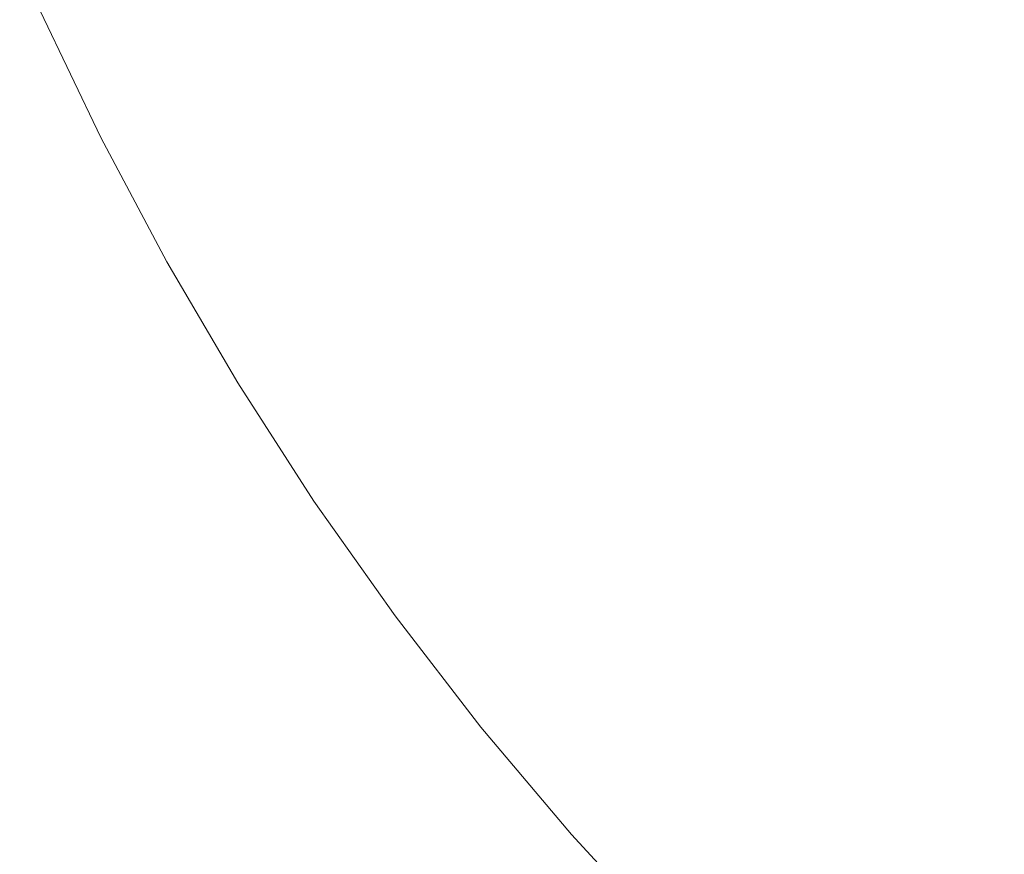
# Model space of a CAD drawing. Header units: centimetres. Extents: x -26 to 27.3, y -25.3 to -23.5.
# Tile 63 of 200: x -8.1659 to -8.0766, y -24.9599 to -24.8843. Entities that reach past the tile are written whole.
import ezdxf

# ---------------------------------------------------------------- set-up
doc = ezdxf.new("R2010")
doc.units = ezdxf.units.CM
doc.header["$LTSCALE"] = 2.54
doc.layers.add('Lucido design-1', color=7, linetype='Continuous')

# ---------------------------------------------------------------- blocks, each defined once
blk = doc.blocks.new('Gruppo-4-1')
at = {"color": 7, "linetype": 'Continuous', "lineweight": 9}
blk.add_3dface([(-25.890647, -23.559888, -349.282667), (-25.890647, -25.159888, -349.282667), (27.209353, -25.159888, -349.282667), (27.209353, -23.559888, -349.282667)], dxfattribs=at)
for points, invisible_edges in [([(-25.890647, -25.159888, -350.082667), (-8.169014, -24.871745, -350.082667), (-8.164016, -24.883458, -350.082667)], 9), ([(-8.139994, -24.885606, -350.080489), (-8.145105, -24.87491, -350.080489), (-8.141443, -24.873255, -350.07955), (-8.136405, -24.883797, -350.07955)], 15), ([(-8.114096, -24.884714, -350.072442), (-8.119192, -24.875118, -350.072442), (-8.115935, -24.873476, -350.070559), (-8.110911, -24.882935, -350.070559)], 15), ([(-8.143616, -24.887433, -350.081263), (-8.148802, -24.876581, -350.081263), (-8.145105, -24.87491, -350.080489), (-8.139994, -24.885606, -350.080489)], 15), ([(-8.117348, -24.886531, -350.074176), (-8.122519, -24.876795, -350.074176), (-8.119192, -24.875118, -350.072442), (-8.114096, -24.884714, -350.072442)], 15), ([(-8.093826, -24.88499, -350.061601), (-8.098952, -24.876254, -350.061601), (-8.096181, -24.874706, -350.059026), (-8.091123, -24.883326, -350.059026)], 15), ([(-8.07614, -24.88526, -350.047528), (-8.081294, -24.877274, -350.047528), (-8.079102, -24.875924, -350.044379), (-8.074007, -24.883818, -350.044379)], 15), ([(-8.147268, -24.889274, -350.081869), (-8.152528, -24.878266, -350.081869), (-8.148802, -24.876581, -350.081263), (-8.143616, -24.887433, -350.081263)], 15), ([(-8.120663, -24.888382, -350.075757), (-8.125909, -24.878505, -350.075757), (-8.122519, -24.876795, -350.074176), (-8.117348, -24.886531, -350.074176)], 15), ([(-8.096618, -24.88671, -350.064046), (-8.101815, -24.877854, -350.064046), (-8.098952, -24.876254, -350.061601), (-8.093826, -24.88499, -350.061601)], 15), ([(-8.099496, -24.888482, -350.066356), (-8.104766, -24.879502, -350.066356), (-8.101815, -24.877854, -350.064046), (-8.096618, -24.88671, -350.064046)], 15), ([(-8.07838, -24.886773, -350.050572), (-8.083596, -24.878691, -350.050572), (-8.081294, -24.877274, -350.047528), (-8.07614, -24.88526, -350.047528)], 15), ([(-8.150942, -24.891126, -350.082305), (-8.156277, -24.87996, -350.082305), (-8.152528, -24.878266, -350.081869), (-8.147268, -24.889274, -350.081869)], 15), ([(-8.124034, -24.890266, -350.077181), (-8.129357, -24.880243, -350.077181), (-8.125909, -24.878505, -350.075757), (-8.120663, -24.888382, -350.075757)], 15), ([(-8.080723, -24.888357, -350.053507), (-8.086004, -24.880174, -350.053507), (-8.083596, -24.878691, -350.050572), (-8.07838, -24.886773, -350.050572)], 15), ([(-8.102456, -24.890304, -350.068529), (-8.1078, -24.881197, -350.068529), (-8.104766, -24.879502, -350.066356), (-8.099496, -24.888482, -350.066356)], 15), ([(-8.154632, -24.892986, -350.082572), (-8.160043, -24.881663, -350.082572), (-8.156277, -24.87996, -350.082305), (-8.150942, -24.891126, -350.082305)], 15), ([(-8.127457, -24.892178, -350.078446), (-8.132858, -24.882008, -350.078446), (-8.129357, -24.880243, -350.077181), (-8.124034, -24.890266, -350.077181)], 15), ([(-8.083165, -24.890008, -350.056326), (-8.088514, -24.88172, -350.056326), (-8.086004, -24.880174, -350.053507), (-8.080723, -24.888357, -350.053507)], 15), ([(-8.105491, -24.892172, -350.070559), (-8.110911, -24.882935, -350.070559), (-8.1078, -24.881197, -350.068529), (-8.102456, -24.890304, -350.068529)], 15), ([(-8.158525, -24.894949, -350.082667), (-8.164016, -24.883458, -350.082667), (-8.160043, -24.881663, -350.082572), (-8.154632, -24.892986, -350.082572)], 14), ([(-8.130925, -24.894115, -350.07955), (-8.136405, -24.883797, -350.07955), (-8.132858, -24.882008, -350.078446), (-8.127457, -24.892178, -350.078446)], 15), ([(-8.085703, -24.891723, -350.059026), (-8.091123, -24.883326, -350.059026), (-8.088514, -24.88172, -350.056326), (-8.083165, -24.890008, -350.056326)], 15), ([(-8.108597, -24.894085, -350.072442), (-8.114096, -24.884714, -350.072442), (-8.110911, -24.882935, -350.070559), (-8.105491, -24.892172, -350.070559)], 15), ([(-25.890647, -25.159888, -350.082667), (-8.164016, -24.883458, -350.082667), (-8.158525, -24.894949, -350.082667)], 9), ([(-8.134433, -24.896075, -350.080489), (-8.139994, -24.885606, -350.080489), (-8.136405, -24.883797, -350.07955), (-8.130925, -24.894115, -350.07955)], 15), ([(-8.088333, -24.8935, -350.061601), (-8.093826, -24.88499, -350.061601), (-8.091123, -24.883326, -350.059026), (-8.085703, -24.891723, -350.059026)], 15), ([(-8.111769, -24.896038, -350.074176), (-8.117348, -24.886531, -350.074176), (-8.114096, -24.884714, -350.072442), (-8.108597, -24.894085, -350.072442)], 15), ([(-8.09105, -24.895337, -350.064046), (-8.096618, -24.88671, -350.064046), (-8.093826, -24.88499, -350.061601), (-8.088333, -24.8935, -350.061601)], 15), ([(-8.137975, -24.898054, -350.081263), (-8.143616, -24.887433, -350.081263), (-8.139994, -24.885606, -350.080489), (-8.134433, -24.896075, -350.080489)], 15), ([(-8.072826, -24.894627, -350.050572), (-8.07838, -24.886773, -350.050572), (-8.07614, -24.88526, -350.047528), (-8.070652, -24.893019, -350.047528)], 15), ([(-8.115002, -24.898029, -350.075757), (-8.120663, -24.888382, -350.075757), (-8.117348, -24.886531, -350.074176), (-8.111769, -24.896038, -350.074176)], 15), ([(-8.093851, -24.89723, -350.066356), (-8.099496, -24.888482, -350.066356), (-8.096618, -24.88671, -350.064046), (-8.09105, -24.895337, -350.064046)], 15), ([(-8.075099, -24.896308, -350.053507), (-8.080723, -24.888357, -350.053507), (-8.07838, -24.886773, -350.050572), (-8.072826, -24.894627, -350.050572)], 15), ([(-8.141545, -24.900048, -350.081869), (-8.147268, -24.889274, -350.081869), (-8.143616, -24.887433, -350.081263), (-8.137975, -24.898054, -350.081263)], 15), ([(-8.11829, -24.900054, -350.077181), (-8.124034, -24.890266, -350.077181), (-8.120663, -24.888382, -350.075757), (-8.115002, -24.898029, -350.075757)], 15), ([(-8.09673, -24.899176, -350.068529), (-8.102456, -24.890304, -350.068529), (-8.099496, -24.888482, -350.066356), (-8.093851, -24.89723, -350.066356)], 15), ([(-8.077469, -24.898061, -350.056326), (-8.083165, -24.890008, -350.056326), (-8.080723, -24.888357, -350.053507), (-8.075099, -24.896308, -350.053507)], 15), ([(-8.145137, -24.902055, -350.082305), (-8.150942, -24.891126, -350.082305), (-8.147268, -24.889274, -350.081869), (-8.141545, -24.900048, -350.081869)], 15), ([(-8.121629, -24.902109, -350.078446), (-8.127457, -24.892178, -350.078446), (-8.124034, -24.890266, -350.077181), (-8.11829, -24.900054, -350.077181)], 15), ([(-8.099683, -24.901171, -350.070559), (-8.105491, -24.892172, -350.070559), (-8.102456, -24.890304, -350.068529), (-8.09673, -24.899176, -350.068529)], 15), ([(-8.079932, -24.899883, -350.059026), (-8.085703, -24.891723, -350.059026), (-8.083165, -24.890008, -350.056326), (-8.077469, -24.898061, -350.056326)], 15), ([(-8.148745, -24.90407, -350.082572), (-8.154632, -24.892986, -350.082572), (-8.150942, -24.891126, -350.082305), (-8.145137, -24.902055, -350.082305)], 15), ([(-8.082484, -24.90177, -350.061601), (-8.088333, -24.8935, -350.061601), (-8.085703, -24.891723, -350.059026), (-8.079932, -24.899883, -350.059026)], 15), ([(-8.152551, -24.906196, -350.082667), (-8.158525, -24.894949, -350.082667), (-8.154632, -24.892986, -350.082572), (-8.148745, -24.90407, -350.082572)], 14), ([(-8.125012, -24.904192, -350.07955), (-8.130925, -24.894115, -350.07955), (-8.127457, -24.892178, -350.078446), (-8.121629, -24.902109, -350.078446)], 15), ([(-8.102705, -24.903214, -350.072442), (-8.108597, -24.894085, -350.072442), (-8.105491, -24.892172, -350.070559), (-8.099683, -24.901171, -350.070559)], 15), ([(-8.085121, -24.90372, -350.064046), (-8.09105, -24.895337, -350.064046), (-8.088333, -24.8935, -350.061601), (-8.082484, -24.90177, -350.061601)], 15), ([(-8.128434, -24.906299, -350.080489), (-8.134433, -24.896075, -350.080489), (-8.130925, -24.894115, -350.07955), (-8.125012, -24.904192, -350.07955)], 15), ([(-8.105791, -24.9053, -350.074176), (-8.111769, -24.896038, -350.074176), (-8.108597, -24.894085, -350.072442), (-8.102705, -24.903214, -350.072442)], 15), ([(-8.158525, -24.894949, -350.082667), (-8.152551, -24.906196, -350.082667), (-25.890647, -25.159888, -350.082667)], 10), ([(-8.087839, -24.90573, -350.066356), (-8.093851, -24.89723, -350.066356), (-8.09105, -24.895337, -350.064046), (-8.085121, -24.90372, -350.064046)], 15), ([(-8.131889, -24.908426, -350.081263), (-8.137975, -24.898054, -350.081263), (-8.134433, -24.896075, -350.080489), (-8.128434, -24.906299, -350.080489)], 15), ([(-8.108937, -24.907426, -350.075757), (-8.115002, -24.898029, -350.075757), (-8.111769, -24.896038, -350.074176), (-8.105791, -24.9053, -350.074176)], 15), ([(-8.071437, -24.905866, -350.056326), (-8.077469, -24.898061, -350.056326), (-8.075099, -24.896308, -350.053507), (-8.069143, -24.904014, -350.053507)], 15), ([(-8.090632, -24.907796, -350.068529), (-8.09673, -24.899176, -350.068529), (-8.093851, -24.89723, -350.066356), (-8.087839, -24.90573, -350.066356)], 15), ([(-8.135371, -24.91057, -350.081869), (-8.141545, -24.900048, -350.081869), (-8.137975, -24.898054, -350.081263), (-8.131889, -24.908426, -350.081263)], 15), ([(-8.112136, -24.909589, -350.077181), (-8.11829, -24.900054, -350.077181), (-8.115002, -24.898029, -350.075757), (-8.108937, -24.907426, -350.075757)], 15), ([(-8.07382, -24.90779, -350.059026), (-8.079932, -24.899883, -350.059026), (-8.077469, -24.898061, -350.056326), (-8.071437, -24.905866, -350.056326)], 15), ([(-8.093498, -24.909916, -350.070559), (-8.099683, -24.901171, -350.070559), (-8.09673, -24.899176, -350.068529), (-8.090632, -24.907796, -350.068529)], 15), ([(-8.138874, -24.912728, -350.082305), (-8.145137, -24.902055, -350.082305), (-8.141545, -24.900048, -350.081869), (-8.135371, -24.91057, -350.081869)], 15), ([(-8.115385, -24.911784, -350.078446), (-8.121629, -24.902109, -350.078446), (-8.11829, -24.900054, -350.077181), (-8.112136, -24.909589, -350.077181)], 15), ([(-8.07629, -24.909784, -350.061601), (-8.082484, -24.90177, -350.061601), (-8.079932, -24.899883, -350.059026), (-8.07382, -24.90779, -350.059026)], 15), ([(-8.096431, -24.912085, -350.072442), (-8.102705, -24.903214, -350.072442), (-8.099683, -24.901171, -350.070559), (-8.093498, -24.909916, -350.070559)], 15), ([(-8.078841, -24.911844, -350.064046), (-8.085121, -24.90372, -350.064046), (-8.082484, -24.90177, -350.061601), (-8.07629, -24.909784, -350.061601)], 15), ([(-8.142393, -24.914894, -350.082572), (-8.148745, -24.90407, -350.082572), (-8.145137, -24.902055, -350.082305), (-8.138874, -24.912728, -350.082305)], 15), ([(-8.118676, -24.914009, -350.07955), (-8.125012, -24.904192, -350.07955), (-8.121629, -24.902109, -350.078446), (-8.115385, -24.911784, -350.078446)], 15), ([(-8.099426, -24.9143, -350.074176), (-8.105791, -24.9053, -350.074176), (-8.102705, -24.903214, -350.072442), (-8.096431, -24.912085, -350.072442)], 15), ([(-8.081471, -24.913968, -350.066356), (-8.087839, -24.90573, -350.066356), (-8.085121, -24.90372, -350.064046), (-8.078841, -24.911844, -350.064046)], 15), ([(-8.146106, -24.91718, -350.082667), (-8.152551, -24.906196, -350.082667), (-8.148745, -24.90407, -350.082572), (-8.142393, -24.914894, -350.082572)], 14), ([(-8.122006, -24.916259, -350.080489), (-8.128434, -24.906299, -350.080489), (-8.125012, -24.904192, -350.07955), (-8.118676, -24.914009, -350.07955)], 15), ([(-8.102479, -24.916558, -350.075757), (-8.108937, -24.907426, -350.075757), (-8.105791, -24.9053, -350.074176), (-8.099426, -24.9143, -350.074176)], 15), ([(-25.890647, -25.159888, -350.082667), (-8.152551, -24.906196, -350.082667), (-8.146106, -24.91718, -350.082667)], 9), ([(-8.125367, -24.918531, -350.081263), (-8.131889, -24.908426, -350.081263), (-8.128434, -24.906299, -350.080489), (-8.122006, -24.916259, -350.080489)], 15), ([(-8.084175, -24.916151, -350.068529), (-8.090632, -24.907796, -350.068529), (-8.087839, -24.90573, -350.066356), (-8.081471, -24.913968, -350.066356)], 15), ([(-8.105583, -24.918854, -350.077181), (-8.112136, -24.909589, -350.077181), (-8.108937, -24.907426, -350.075757), (-8.102479, -24.916558, -350.075757)], 15), ([(-8.086948, -24.91839, -350.070559), (-8.093498, -24.909916, -350.070559), (-8.090632, -24.907796, -350.068529), (-8.084175, -24.916151, -350.068529)], 15), ([(-8.128755, -24.920821, -350.081869), (-8.135371, -24.91057, -350.081869), (-8.131889, -24.908426, -350.081263), (-8.125367, -24.918531, -350.081263)], 15), ([(-8.108736, -24.921185, -350.078446), (-8.115385, -24.911784, -350.078446), (-8.112136, -24.909589, -350.077181), (-8.105583, -24.918854, -350.077181)], 15), ([(-8.089786, -24.920682, -350.072442), (-8.096431, -24.912085, -350.072442), (-8.093498, -24.909916, -350.070559), (-8.086948, -24.91839, -350.070559)], 15), ([(-8.072223, -24.919695, -350.064046), (-8.078841, -24.911844, -350.064046), (-8.07629, -24.909784, -350.061601), (-8.069761, -24.917528, -350.061601)], 15), ([(-8.132164, -24.923125, -350.082305), (-8.138874, -24.912728, -350.082305), (-8.135371, -24.91057, -350.081869), (-8.128755, -24.920821, -350.081869)], 15), ([(-8.11193, -24.923548, -350.07955), (-8.118676, -24.914009, -350.07955), (-8.115385, -24.911784, -350.078446), (-8.108736, -24.921185, -350.078446)], 15), ([(-8.092684, -24.923022, -350.074176), (-8.099426, -24.9143, -350.074176), (-8.096431, -24.912085, -350.072442), (-8.089786, -24.920682, -350.072442)], 15), ([(-8.07476, -24.921928, -350.066356), (-8.081471, -24.913968, -350.066356), (-8.078841, -24.911844, -350.064046), (-8.072223, -24.919695, -350.064046)], 15), ([(-8.135588, -24.925439, -350.082572), (-8.142393, -24.914894, -350.082572), (-8.138874, -24.912728, -350.082305), (-8.132164, -24.923125, -350.082305)], 15), ([(-8.115161, -24.925937, -350.080489), (-8.122006, -24.916259, -350.080489), (-8.118676, -24.914009, -350.07955), (-8.11193, -24.923548, -350.07955)], 15), ([(-8.095638, -24.925407, -350.075757), (-8.102479, -24.916558, -350.075757), (-8.099426, -24.9143, -350.074176), (-8.092684, -24.923022, -350.074176)], 15), ([(-8.077368, -24.924224, -350.068529), (-8.084175, -24.916151, -350.068529), (-8.081471, -24.913968, -350.066356), (-8.07476, -24.921928, -350.066356)], 15), ([(-8.1392, -24.92788, -350.082667), (-8.146106, -24.91718, -350.082667), (-8.142393, -24.914894, -350.082572), (-8.135588, -24.925439, -350.082572)], 14), ([(-8.080044, -24.926578, -350.070559), (-8.086948, -24.91839, -350.070559), (-8.084175, -24.916151, -350.068529), (-8.077368, -24.924224, -350.068529)], 15), ([(-8.118423, -24.92835, -350.081263), (-8.125367, -24.918531, -350.081263), (-8.122006, -24.916259, -350.080489), (-8.115161, -24.925937, -350.080489)], 15), ([(-8.098643, -24.927833, -350.077181), (-8.105583, -24.918854, -350.077181), (-8.102479, -24.916558, -350.075757), (-8.095638, -24.925407, -350.075757)], 15), ([(-8.146106, -24.91718, -350.082667), (-8.1392, -24.92788, -350.082667), (-25.890647, -25.159888, -350.082667)], 10), ([(-8.12171, -24.930782, -350.081869), (-8.128755, -24.920821, -350.081869), (-8.125367, -24.918531, -350.081263), (-8.118423, -24.92835, -350.081263)], 15), ([(-8.101693, -24.930296, -350.078446), (-8.108736, -24.921185, -350.078446), (-8.105583, -24.918854, -350.077181), (-8.098643, -24.927833, -350.077181)], 15), ([(-8.082782, -24.928988, -350.072442), (-8.089786, -24.920682, -350.072442), (-8.086948, -24.91839, -350.070559), (-8.080044, -24.926578, -350.070559)], 15), ([(-8.085579, -24.93145, -350.074176), (-8.092684, -24.923022, -350.074176), (-8.089786, -24.920682, -350.072442), (-8.082782, -24.928988, -350.072442)], 15), ([(-8.125018, -24.933228, -350.082305), (-8.132164, -24.923125, -350.082305), (-8.128755, -24.920821, -350.081869), (-8.12171, -24.930782, -350.081869)], 15), ([(-8.104784, -24.932792, -350.07955), (-8.11193, -24.923548, -350.07955), (-8.108736, -24.921185, -350.078446), (-8.101693, -24.930296, -350.078446)], 15), ([(-8.070226, -24.932, -350.068529), (-8.077368, -24.924224, -350.068529), (-8.07476, -24.921928, -350.066356), (-8.067717, -24.929596, -350.066356)], 15), ([(-8.128341, -24.935685, -350.082572), (-8.135588, -24.925439, -350.082572), (-8.132164, -24.923125, -350.082305), (-8.125018, -24.933228, -350.082305)], 15), ([(-8.088429, -24.933958, -350.075757), (-8.095638, -24.925407, -350.075757), (-8.092684, -24.923022, -350.074176), (-8.085579, -24.93145, -350.074176)], 15), ([(-8.107911, -24.935316, -350.080489), (-8.115161, -24.925937, -350.080489), (-8.11193, -24.923548, -350.07955), (-8.104784, -24.932792, -350.07955)], 15), ([(-8.072799, -24.934466, -350.070559), (-8.080044, -24.926578, -350.070559), (-8.077368, -24.924224, -350.068529), (-8.070226, -24.932, -350.068529)], 15), ([(-8.131846, -24.938278, -350.082667), (-8.1392, -24.92788, -350.082667), (-8.135588, -24.925439, -350.082572), (-8.128341, -24.935685, -350.082572)], 14), ([(-8.111068, -24.937865, -350.081263), (-8.118423, -24.92835, -350.081263), (-8.115161, -24.925937, -350.080489), (-8.107911, -24.935316, -350.080489)], 15), ([(-8.091328, -24.936509, -350.077181), (-8.098643, -24.927833, -350.077181), (-8.095638, -24.925407, -350.075757), (-8.088429, -24.933958, -350.075757)], 15), ([(-8.075432, -24.93699, -350.072442), (-8.082782, -24.928988, -350.072442), (-8.080044, -24.926578, -350.070559), (-8.072799, -24.934466, -350.070559)], 15), ([(-8.094271, -24.9391, -350.078446), (-8.101693, -24.930296, -350.078446), (-8.098643, -24.927833, -350.077181), (-8.091328, -24.936509, -350.077181)], 15), ([(-8.1392, -24.92788, -350.082667), (-8.131846, -24.938278, -350.082667), (-25.890647, -25.159888, -350.082667)], 10), ([(-8.114249, -24.940434, -350.081869), (-8.12171, -24.930782, -350.081869), (-8.118423, -24.92835, -350.081263), (-8.111068, -24.937865, -350.081263)], 15), ([(-8.078122, -24.939568, -350.074176), (-8.085579, -24.93145, -350.074176), (-8.082782, -24.928988, -350.072442), (-8.075432, -24.93699, -350.072442)], 15), ([(-8.097253, -24.941724, -350.07955), (-8.104784, -24.932792, -350.07955), (-8.101693, -24.930296, -350.078446), (-8.094271, -24.9391, -350.078446)], 15), ([(-8.11745, -24.943019, -350.082305), (-8.125018, -24.933228, -350.082305), (-8.12171, -24.930782, -350.081869), (-8.114249, -24.940434, -350.081869)], 15), ([(-8.080863, -24.942195, -350.075757), (-8.088429, -24.933958, -350.075757), (-8.085579, -24.93145, -350.074176), (-8.078122, -24.939568, -350.074176)], 15), ([(-8.10027, -24.944379, -350.080489), (-8.107911, -24.935316, -350.080489), (-8.104784, -24.932792, -350.07955), (-8.097253, -24.941724, -350.07955)], 15), ([(-8.120666, -24.945615, -350.082572), (-8.128341, -24.935685, -350.082572), (-8.125018, -24.933228, -350.082305), (-8.11745, -24.943019, -350.082305)], 15), ([(-8.083651, -24.944867, -350.077181), (-8.091328, -24.936509, -350.077181), (-8.088429, -24.933958, -350.075757), (-8.080863, -24.942195, -350.075757)], 15), ([(-8.124058, -24.948354, -350.082667), (-8.131846, -24.938278, -350.082667), (-8.128341, -24.935685, -350.082572), (-8.120666, -24.945615, -350.082572)], 14), ([(-8.103315, -24.94706, -350.081263), (-8.111068, -24.937865, -350.081263), (-8.107911, -24.935316, -350.080489), (-8.10027, -24.944379, -350.080489)], 15), ([(-8.086482, -24.94758, -350.078446), (-8.094271, -24.9391, -350.078446), (-8.091328, -24.936509, -350.077181), (-8.083651, -24.944867, -350.077181)], 15), ([(-8.070327, -24.947363, -350.074176), (-8.078122, -24.939568, -350.074176), (-8.075432, -24.93699, -350.072442), (-8.067749, -24.944673, -350.072442)], 15), ([(-25.890647, -25.159888, -350.082667), (-8.131846, -24.938278, -350.082667), (-8.124058, -24.948354, -350.082667)], 9), ([(-8.106385, -24.949761, -350.081869), (-8.114249, -24.940434, -350.081869), (-8.111068, -24.937865, -350.081263), (-8.103315, -24.94706, -350.081263)], 15), ([(-8.08935, -24.950329, -350.07955), (-8.097253, -24.941724, -350.07955), (-8.094271, -24.9391, -350.078446), (-8.086482, -24.94758, -350.078446)], 15), ([(-8.072954, -24.950104, -350.075757), (-8.080863, -24.942195, -350.075757), (-8.078122, -24.939568, -350.074176), (-8.070327, -24.947363, -350.074176)], 15), ([(-8.109474, -24.95248, -350.082305), (-8.11745, -24.943019, -350.082305), (-8.114249, -24.940434, -350.081869), (-8.106385, -24.949761, -350.081869)], 15), ([(-8.092251, -24.95311, -350.080489), (-8.10027, -24.944379, -350.080489), (-8.097253, -24.941724, -350.07955), (-8.08935, -24.950329, -350.07955)], 15), ([(-8.075626, -24.952892, -350.077181), (-8.083651, -24.944867, -350.077181), (-8.080863, -24.942195, -350.075757), (-8.072954, -24.950104, -350.075757)], 15), ([(-8.112576, -24.95521, -350.082572), (-8.120666, -24.945615, -350.082572), (-8.11745, -24.943019, -350.082305), (-8.109474, -24.95248, -350.082305)], 15), ([(-8.09518, -24.955917, -350.081263), (-8.103315, -24.94706, -350.081263), (-8.10027, -24.944379, -350.080489), (-8.092251, -24.95311, -350.080489)], 15), ([(-8.115849, -24.95809, -350.082667), (-8.124058, -24.948354, -350.082667), (-8.120666, -24.945615, -350.082572), (-8.112576, -24.95521, -350.082572)], 14), ([(-8.078339, -24.955723, -350.078446), (-8.086482, -24.94758, -350.078446), (-8.083651, -24.944867, -350.077181), (-8.075626, -24.952892, -350.077181)], 15), ([(-8.098132, -24.958747, -350.081869), (-8.106385, -24.949761, -350.081869), (-8.103315, -24.94706, -350.081263), (-8.09518, -24.955917, -350.081263)], 15), ([(-25.890647, -25.159888, -350.082667), (-8.124058, -24.948354, -350.082667), (-8.115849, -24.95809, -350.082667)], 9), ([(-8.081088, -24.958591, -350.07955), (-8.08935, -24.950329, -350.07955), (-8.086482, -24.94758, -350.078446), (-8.078339, -24.955723, -350.078446)], 15), ([(-8.101103, -24.961593, -350.082305), (-8.109474, -24.95248, -350.082305), (-8.106385, -24.949761, -350.081869), (-8.098132, -24.958747, -350.081869)], 15), ([(-8.083869, -24.961492, -350.080489), (-8.092251, -24.95311, -350.080489), (-8.08935, -24.950329, -350.07955), (-8.081088, -24.958591, -350.07955)], 15), ([(-8.104086, -24.964453, -350.082572), (-8.112576, -24.95521, -350.082572), (-8.109474, -24.95248, -350.082305), (-8.101103, -24.961593, -350.082305)], 15), ([(-8.086676, -24.964421, -350.081263), (-8.09518, -24.955917, -350.081263), (-8.092251, -24.95311, -350.080489), (-8.083869, -24.961492, -350.080489)], 15), ([(-8.069859, -24.963512, -350.078446), (-8.078339, -24.955723, -350.078446), (-8.075626, -24.952892, -350.077181), (-8.067268, -24.960569, -350.077181)], 15), ([(-8.107234, -24.96747, -350.082667), (-8.115849, -24.95809, -350.082667), (-8.112576, -24.95521, -350.082572), (-8.104086, -24.964453, -350.082572)], 14), ([(-8.089506, -24.967373, -350.081869), (-8.098132, -24.958747, -350.081869), (-8.09518, -24.955917, -350.081263), (-8.086676, -24.964421, -350.081263)], 15), ([(-8.072483, -24.966494, -350.07955), (-8.081088, -24.958591, -350.07955), (-8.078339, -24.955723, -350.078446), (-8.069859, -24.963512, -350.078446)], 15), ([(-25.890647, -25.159888, -350.082667), (-8.115849, -24.95809, -350.082667), (-8.107234, -24.96747, -350.082667)], 9), ([(-8.092352, -24.970344, -350.082305), (-8.101103, -24.961593, -350.082305), (-8.098132, -24.958747, -350.081869), (-8.089506, -24.967373, -350.081869)], 15), ([(-8.075138, -24.969511, -350.080489), (-8.083869, -24.961492, -350.080489), (-8.081088, -24.958591, -350.07955), (-8.072483, -24.966494, -350.07955)], 15)]:
    blk.add_3dface(points, dxfattribs=dict(at, invisible_edges=invisible_edges))

msp = doc.modelspace()

# ---------------------------------------------------------------- block references
at = {"layer": 'Lucido design-1', "color": 7}
msp.add_blockref('Gruppo-4-1', (0, 0), dxfattribs=at)

doc.saveas('drawing.dxf')
